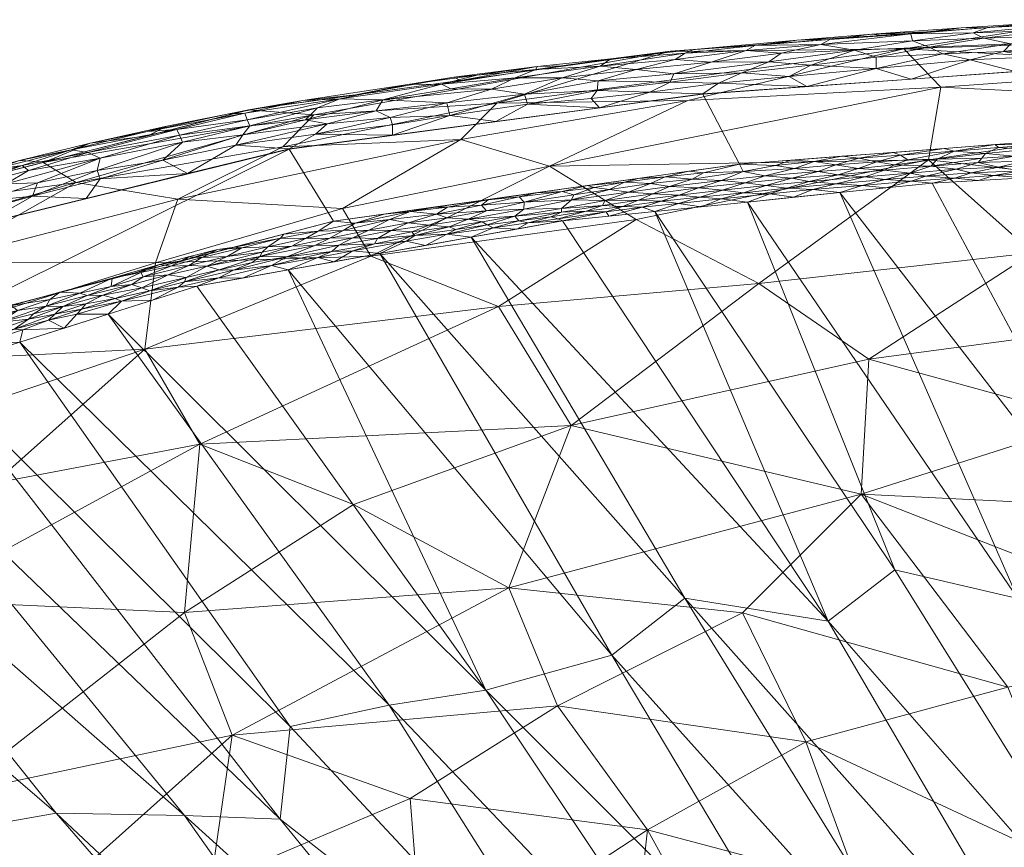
# Model space of a CAD drawing. Header units: millimetres. Extents: x -250 to 250, y 0 to 441.
# Tile 27 of 69: x -182 to -117, y 385 to 439. Entities that reach past the tile are written whole.
import ezdxf

# ---------------------------------------------------------------- set-up
doc = ezdxf.new("R2010")
doc.units = ezdxf.units.MM
doc.layers.add('A-GENM', color=13, linetype='Continuous')

# ---------------------------------------------------------------- blocks, each defined once
blk = doc.blocks.new('MODEL_CCAS0304-1010410R0 - CCAS0304-1010410R0-442511-Preview')
at = {"layer": 'A-GENM', "lineweight": 9}
mesh = blk.add_polyface(dxfattribs=at)
corners = [(247.041, -340.465), (245.155, -170.232), (243.255, 0), (-243.255, 0), (-245.155, -170.232), (-247.041, -340.465), (-244.65, -367.738), (-234.646, -393.214), (-215.309, -412.573), (-190.53, -424.203), (-163.936, -430.701), (-136.798, -434.314), (-109.49, -436.282), (-82.131, -437.287), (-54.756, -437.735), (-27.378, -437.883), (0, -437.899), (27.378, -437.883), (54.756, -437.735), (82.131, -437.286), (109.49, -436.282), (136.798, -434.315), (163.936, -430.701), (190.53, -424.203), (215.309, -412.573), (234.646, -393.214), (244.65, -367.738), (17.5, -67), (12.374, -79.374), (0, -84.5), (-12.374, -79.374), (-17.5, -67), (-12.374, -54.626), (0, -49.5), (12.374, -54.626), (0, -433.448), (-26.897, -433.424), (-53.793, -433.267), (-80.686, -432.8), (-107.562, -431.759), (-134.382, -429.72), (-161.015, -425.962), (-187.046, -419.183), (-211.097, -407.125), (-229.567, -387.571), (-239.116, -362.435), (-241.416, -335.641), (-241.195, -311.845), (-240.963, -288.05), (-240.73, -264.256), (-240.498, -240.461), (-240.266, -216.667), (-240.033, -192.872), (-239.801, -169.078), (-239.568, -145.283), (-236.366, -134.013), (-227.955, -125.859), (-216.627, -122.868), (-144.418, -122.842), (-72.209, -122.842), (0, -122.842), (72.209, -122.842), (144.418, -122.842), (216.627, -122.868), (227.955, -125.859), (236.367, -134.013), (239.568, -145.283), (239.801, -169.078), (240.033, -192.872), (240.266, -216.667), (240.498, -240.461), (240.73, -264.256), (240.963, -288.05), (241.195, -311.845), (241.416, -335.641), (239.116, -362.435), (229.566, -387.571), (211.097, -407.125), (187.046, -419.183), (161.015, -425.962), (134.382, -429.72), (107.562, -431.759), (80.686, -432.8), (53.793, -433.267), (26.897, -433.424)]
mesh.append_faces([[corners[k] for k in face] for face in [(30, 60, 29), (4, 54, 3), (44, 7, 43), (79, 22, 78), (24, 77, 23)]], dxfattribs={"vtx0": -1, "vtx1": -1})
mesh.append_faces([[corners[k] for k in face] for face in [(58, 32, 3, 57)]], dxfattribs={"vtx0": -1, "vtx1": -1, "vtx2": -1})
mesh.append_faces([[corners[k] for k in face] for face in [(3, 55, 56), (3, 32, 33), (5, 46, 47), (62, 34, 27, 61), (2, 65, 66), (33, 2, 3), (1, 69, 70), (71, 0, 1, 70), (0, 71, 72), (0, 74, 75, 26), (10, 41, 42, 9), (9, 42, 43), (11, 40, 41, 10), (12, 39, 40, 11), (39, 12, 13), (23, 77, 78, 22), (26, 75, 76, 25), (77, 24, 25, 76), (17, 83, 84, 16), (83, 17, 18)]], dxfattribs={"vtx0": -1, "vtx2": -1})
mesh.append_faces([[corners[k] for k in face] for face in [(56, 57, 3), (48, 49, 5, 47), (54, 55, 3), (53, 54, 4, 52), (51, 52, 4, 50), (33, 34, 2), (27, 28, 61), (64, 65, 2), (63, 64, 2), (68, 69, 1, 67), (73, 74, 0, 72), (8, 9, 43, 7), (35, 36, 16, 84)]], dxfattribs={"vtx1": -1, "vtx2": -1})
mesh.append_faces([[corners[k] for k in face] for face in [(62, 63, 2, 34)]], dxfattribs={"vtx1": -1, "vtx2": -1, "vtx3": -1})
mesh.append_faces([[corners[k] for k in face] for face in [(58, 59, 31, 32), (30, 31, 59, 60), (28, 29, 60, 61), (49, 50, 4, 5), (66, 67, 1, 2), (5, 6, 45, 46), (6, 7, 44, 45), (37, 38, 14, 15), (36, 37, 15, 16), (13, 14, 38, 39), (21, 22, 79, 80), (20, 21, 80, 81), (81, 82, 19, 20), (18, 19, 82, 83)]], dxfattribs={"vtx1": -1, "vtx3": -1})
mesh = blk.add_polyface(dxfattribs=at)
corners = [(237.577, -353.833, -1.267), (213.857, -341.338, -37.133), (237.141, -359.89, -1.226), (214.856, -332.291, -37.804), (238.449, -341.719, -1.349), (215.621, -326.326, -37.482), (238.013, -347.776, -1.308), (200.308, -370.391, -36.946), (225.693, -387.765, -1.039), (204.997, -362.822, -37.719), (170.792, -386.97, -40.301), (179.219, -387.108, -36.201), (154.429, -363.829, -72.466), (208.364, -357.778, -37.098), (213.579, -355.075, -32.519), (186.136, -336.838, -72.466), (186.769, -385.774, -33.436), (203.703, -408.154, -1.014), (198.161, -377.319, -33.329), (221.859, -392.49, -1.023), (191.13, -323.589, -72.466), (164.519, -386.714, -43.165), (187.407, -416.201, -1.05), (193.216, -414.366, -1.036), (231.431, -377.252, -1.098), (157.584, -362.224, -72.466), (188.633, -330.214, -72.466), (214.717, -349.453, -33.4), (235.238, -365.677, -1.183), (182.055, -342.622, -72.466), (216.471, -320.238, -36.572), (238.885, -335.663, -1.39), (238.827, -329.696, -1.394), (163.869, -392.812, -36.553), (181.598, -418.036, -1.065), (198.459, -411.26, -1.025), (189.631, -380.289, -36.822), (160.739, -360.619, -72.466), (208.946, -405.047, -1.003), (214.189, -401.941, -0.992), (233.334, -371.465, -1.14), (177.974, -348.405, -72.466), (229.528, -383.04, -1.055), (172.512, -352.907, -72.466), (167.049, -357.41, -72.466), (218.024, -397.216, -1.008), (175.789, -419.87, -1.08), (157.358, -394.2, -37.106)]
mesh.append_faces([[corners[k] for k in face] for face in [(0, 1, 2), (8, 7, 19), (15, 27, 26), (29, 13, 15), (35, 10, 23), (25, 16, 37), (28, 14, 40), (44, 18, 43), (4, 3, 6), (37, 36, 44), (24, 9, 42)]], dxfattribs={"vtx0": -1, "vtx1": -1})
mesh.append_faces([[corners[k] for k in face] for face in [(3, 4, 5), (7, 8, 9), (10, 11, 12), (13, 14, 15), (16, 11, 17), (18, 19, 7), (1, 3, 20), (9, 24, 13), (0, 3, 1), (16, 25, 11), (1, 27, 2), (27, 1, 26), (14, 28, 27), (13, 29, 9), (21, 23, 10), (10, 35, 11), (36, 37, 16), (16, 38, 36), (14, 13, 40), (7, 9, 41), (44, 36, 18), (18, 7, 43), (36, 45, 18), (22, 21, 33), (15, 14, 27)]], dxfattribs={"vtx0": -1, "vtx1": -1, "vtx2": -1})
mesh.append_faces([[corners[k] for k in face] for face in [(3, 0, 6), (21, 22, 23), (30, 31, 32), (33, 34, 22), (16, 17, 38), (36, 38, 39), (9, 8, 42), (36, 39, 45)]], dxfattribs={"vtx0": -1, "vtx2": -1})
mesh.append_faces([[corners[k] for k in face] for face in [(20, 26, 1), (28, 2, 27), (35, 17, 11), (29, 41, 9), (41, 43, 7), (45, 19, 18), (4, 31, 5), (46, 34, 47), (24, 40, 13)]], dxfattribs={"vtx1": -1, "vtx2": -1})
mesh = blk.add_polyface(dxfattribs=at)
corners = [(126.419, -408.042, -102.292), (98.961, -406.704, -108.513), (101.877, -398.449, -120.501), (130.034, -391.787, -125.101), (111.83, -383.275, -138.603), (126.573, -382.346, -137.231), (140.422, -386.029, -129.676), (131.07, -368.966, -150), (164.07, -355.602, -150), (176.605, -360.81, -138.423), (167.182, -369.649, -136.559), (155.068, -376.44, -135.478), (155.994, -388.075, -122.043), (95.736, -374.639, -150), (107.625, -373.194, -150), (146.327, -394.153, -117.732), (149.511, -401.911, -105.697), (134.189, -400.266, -112.6), (125.91, -416.908, -86.27), (111.233, -412.891, -96.588), (145.435, -412.549, -89.262), (150.19, -420.377, -71.007), (169.79, -411.341, -80.404), (170.787, -400.292, -98.664), (159.704, -407.364, -92.89), (167.67, -392.233, -111.578), (110.017, -419.039, -84.874), (169.058, -382.52, -122.527), (153.348, -360.892, -150), (142.625, -366.182, -150), (116.798, -395.389, -122.792), (119.514, -371.75, -150)]
mesh.append_faces([[corners[k] for k in face] for face in [(28, 11, 29), (31, 4, 14)]], dxfattribs={"vtx0": -1, "vtx1": -1})
mesh.append_faces([[corners[k] for k in face] for face in [(0, 1, 2), (3, 4, 5), (6, 5, 7), (8, 9, 10), (6, 11, 12), (15, 16, 17), (18, 19, 0), (20, 18, 0), (21, 20, 22), (17, 3, 15), (20, 0, 16), (19, 1, 0), (23, 22, 24), (24, 16, 23), (16, 15, 25), (18, 26, 19), (11, 10, 27), (11, 28, 10), (12, 11, 27), (15, 3, 6), (25, 12, 27), (15, 6, 12), (16, 25, 23), (25, 15, 12), (16, 0, 17), (0, 30, 17), (30, 4, 3), (5, 4, 31), (4, 30, 2), (5, 6, 3), (29, 11, 6), (17, 30, 3), (0, 2, 30), (22, 20, 24), (16, 24, 20)]], dxfattribs={"vtx0": -1, "vtx1": -1, "vtx2": -1})
mesh.append_faces([[corners[k] for k in face] for face in [(4, 13, 14), (5, 31, 7)]], dxfattribs={"vtx0": -1, "vtx2": -1})
mesh.append_faces([[corners[k] for k in face] for face in [(28, 8, 10), (7, 29, 6)]], dxfattribs={"vtx1": -1, "vtx2": -1})
mesh = blk.add_polyface(dxfattribs=at)
corners = [(94.976, -402.473, -36.917), (109.598, -429.162, -1.167), (101.427, -402.33, -36.633), (142.76, -397.477, -36.996), (163.984, -422.775, -1.104), (151.035, -395.194, -37.746), (124.208, -403.078, -33.263), (116.143, -401.198, -36.667), (133.878, -427.225, -1.148), (84.919, -375.592, -72.466), (107.092, -401.022, -37.834), (121.76, -428.465, -1.16), (127.819, -427.846, -1.154), (157.358, -394.2, -37.106), (134.06, -369.746, -72.466), (175.789, -419.87, -1.08), (106.091, -373.988, -72.466), (102.568, -374.333, -72.466), (137.982, -401.219, -33.366), (157.988, -423.845, -1.115), (91.983, -375.135, -72.466), (115.679, -428.814, -1.163), (92.178, -407.911, -30.028), (103.518, -429.511, -1.17), (77.847, -375.885, -72.466), (99.046, -374.678, -72.466), (128.587, -399.715, -36.862), (139.937, -426.606, -1.141), (97.437, -429.859, -1.174), (91.349, -430.042, -1.175), (84.02, -400.163, -40.558), (78.873, -403.809, -36.035), (85.261, -430.225, -1.177), (140.977, -368.241, -72.466), (145.996, -425.985, -1.135), (163.869, -392.812, -36.553), (164.519, -386.714, -43.165), (147.703, -366.035, -72.466), (181.598, -418.036, -1.065), (127.143, -371.251, -72.466), (170.792, -386.97, -40.301), (154.429, -363.829, -72.466), (169.98, -421.705, -1.094), (120.139, -372.274, -72.466), (113.135, -373.298, -72.466), (151.992, -424.915, -1.125), (157.584, -362.224, -72.466), (179.219, -387.108, -36.201)]
mesh.append_faces([[corners[k] for k in face] for face in [(4, 3, 19), (9, 2, 20), (14, 13, 33), (33, 36, 37), (37, 40, 41), (44, 18, 43), (16, 26, 44), (15, 5, 42)]], dxfattribs={"vtx0": -1, "vtx1": -1})
mesh.append_faces([[corners[k] for k in face] for face in [(0, 1, 2), (3, 4, 5), (6, 7, 8), (0, 2, 9), (13, 14, 5), (5, 15, 13), (18, 19, 3), (10, 20, 2), (21, 10, 2), (22, 23, 0), (16, 7, 6), (12, 7, 10), (10, 7, 25), (26, 16, 6), (6, 27, 26), (35, 33, 13), (35, 13, 38), (33, 35, 36), (3, 5, 39), (44, 26, 18), (18, 3, 43), (26, 45, 18), (36, 40, 37), (24, 22, 0), (28, 22, 30)]], dxfattribs={"vtx0": -1, "vtx1": -1, "vtx2": -1})
mesh.append_faces([[corners[k] for k in face] for face in [(10, 11, 12), (7, 16, 17), (7, 12, 8), (10, 21, 11), (0, 9, 24), (6, 8, 27), (31, 32, 29), (26, 27, 34), (5, 4, 42), (2, 1, 21), (26, 34, 45)]], dxfattribs={"vtx0": -1, "vtx2": -1})
mesh.append_faces([[corners[k] for k in face] for face in [(23, 1, 0), (25, 20, 10), (17, 25, 7), (28, 23, 22), (29, 28, 30), (14, 39, 5), (39, 43, 3), (46, 41, 47), (45, 19, 18)]], dxfattribs={"vtx1": -1, "vtx2": -1})
mesh = blk.add_polyface(dxfattribs=at)
corners = [(186.038, -388.353, -105.015), (188.625, -401.1, -85.154), (170.787, -400.292, -98.664), (172.698, -423.242, -49.559), (187.162, -423.272, -33.869), (171.22, -427.406, -35.84), (210.117, -416.893, -16.978), (195.14, -423.525, -19.218), (202.67, -417.35, -31.75), (169.79, -411.341, -80.404), (183.283, -408.771, -76.033), (193.537, -426.364, -3.283), (177.905, -428.519, -22.137), (189.518, -412.099, -63.647), (194.25, -416.519, -47.251), (173.385, -417.57, -64.602), (195.389, -404.43, -73.228), (209.695, -405.644, -52.788), (211.713, -409.075, -40.979), (167.67, -392.233, -111.578), (181.042, -380.26, -117.779), (195.299, -381.582, -105.141), (199.307, -390.49, -90.762), (205.194, -377.564, -99.354), (212.422, -384.532, -82.983), (206.141, -398.466, -71.414), (205.969, -420.241, -3.327), (164.335, -430.848, -26.488), (169.058, -382.52, -122.527), (180.066, -429.818, -3.243), (162.312, -432.949, -14.959), (167.182, -369.649, -136.559), (185.371, -370.245, -124.384)]
mesh.append_faces([[corners[k] for k in face] for face in [(0, 1, 2), (3, 4, 5), (6, 7, 8), (2, 1, 9), (9, 1, 10), (7, 11, 12), (13, 14, 15), (7, 4, 8), (8, 4, 14), (10, 1, 16), (17, 18, 14), (2, 19, 0), (0, 19, 20), (0, 21, 22), (22, 23, 24), (16, 17, 13), (25, 16, 22), (25, 22, 24), (0, 22, 1), (7, 12, 4), (7, 6, 26), (5, 4, 12), (3, 15, 14), (3, 14, 4), (17, 14, 13), (14, 18, 8), (27, 5, 12), (22, 21, 23), (21, 0, 20), (19, 28, 20), (29, 30, 12), (10, 15, 9), (1, 22, 16), (15, 10, 13), (17, 16, 25), (13, 10, 16), (31, 20, 28), (21, 20, 32)]], dxfattribs={"vtx0": -1, "vtx1": -1, "vtx2": -1})
mesh.append_faces([[corners[k] for k in face] for face in [(7, 26, 11), (12, 11, 29)]], dxfattribs={"vtx0": -1, "vtx2": -1})
mesh = blk.add_polyface(dxfattribs=at)
corners = [(95.628, -438.242, -22.83), (102.088, -436.114, -34.441), (123.616, -437.28, -17.909), (162.312, -432.949, -14.959), (139.023, -437.111, -3.149), (150.305, -433.707, -23.502), (164.335, -430.848, -26.488), (158.573, -423.673, -58.227), (146.849, -429.59, -45.621), (141.172, -426.083, -59.792), (111.266, -439.193, -3.121), (137.784, -433.885, -31.809), (152.676, -431.341, -34.557), (171.22, -427.406, -35.84), (121.19, -434.774, -35.282), (121.988, -430.002, -54.188), (133.128, -421.888, -73.548), (125.91, -416.908, -86.27), (115.159, -423.886, -73.061), (173.385, -417.57, -64.602), (172.698, -423.242, -49.559), (145.435, -412.549, -89.262), (150.19, -420.377, -71.007), (97.315, -433.584, -46.853), (166.595, -433.273, -3.202), (180.066, -429.818, -3.243), (160.439, -426.808, -47.2), (110.017, -419.039, -84.874), (84.673, -424.505, -75.545), (177.905, -428.519, -22.137), (169.79, -411.341, -80.404), (100.013, -427.505, -66.19)]
mesh.append_faces([[corners[k] for k in face] for face in [(24, 3, 25), (4, 3, 24)]], dxfattribs={"vtx0": -1, "vtx1": -1})
mesh.append_faces([[corners[k] for k in face] for face in [(0, 1, 2), (3, 4, 5), (4, 2, 5), (6, 3, 5), (7, 8, 9), (11, 8, 12), (12, 13, 6), (14, 15, 8), (16, 9, 15), (0, 2, 10), (2, 14, 11), (17, 16, 18), (19, 20, 7), (16, 21, 22), (15, 14, 23), (15, 18, 16), (1, 23, 14), (7, 26, 8), (27, 17, 18), (28, 27, 18), (12, 6, 5), (29, 3, 6), (11, 12, 5), (12, 8, 26), (2, 11, 5), (8, 11, 14), (21, 16, 17), (16, 22, 9), (7, 9, 22), (15, 9, 8), (19, 22, 30), (7, 20, 26), (22, 19, 7), (20, 13, 26), (12, 26, 13), (18, 15, 31), (23, 31, 15), (2, 1, 14)]], dxfattribs={"vtx0": -1, "vtx1": -1, "vtx2": -1})
mesh.append_faces([[corners[k] for k in face] for face in [(2, 4, 10)]], dxfattribs={"vtx0": -1, "vtx2": -1})
mesh = blk.add_polyface(dxfattribs=at)
corners = [(181.962, -418.89, -0.666), (183.626, -418.626, -0.481), (185.032, -417.886, -0.667), (177.863, -419.872, -0.875), (179.717, -419.477, -0.746), (178.693, -418.953, -1.072), (185.287, -418.818, -0.145), (185.833, -418.222, -0.299), (182.881, -419.34, -0.241), (182.147, -420.427, -0.022), (179.622, -420.83, -0.086), (178.973, -421.32, -0.03), (180.691, -419.896, -0.295), (181.032, -419.532, -0.429), (178.775, -420.362, -0.344), (188.113, -417.702, -0.184), (186.146, -417.786, -0.474), (186.42, -417.193, -0.844), (187.448, -417.079, -0.637), (184.362, -417.889, -0.853), (179.291, -419.872, -0.544), (177.649, -421.238, -0.127), (185.294, -419.253, -0.044), (181.74, -420.111, -0.105), (180.538, -420.878), (176.158, -421.116, -0.334), (177.264, -420.555, -0.477), (177.538, -420.204, -0.668), (179.86, -420.393, -0.194), (177.178, -421.085, -0.223), (183.792, -420.03), (187.046, -419.183), (177.285, -421.725), (187.399, -418.315, -0.084), (181.404, -418.837, -0.859), (175.789, -419.87, -1.079), (184.502, -417.118, -1.058), (181.598, -418.036, -1.065), (188.306, -417.229, -0.353), (187.407, -416.201, -1.05)]
mesh.append_faces([[corners[k] for k in face] for face in [(5, 34, 37), (36, 17, 39), (37, 19, 36)]], dxfattribs={"vtx0": -1, "vtx1": -1})
mesh.append_faces([[corners[k] for k in face] for face in [(0, 1, 2), (3, 4, 5), (6, 7, 8), (9, 10, 11), (12, 13, 14), (15, 7, 6), (16, 2, 1), (17, 2, 18), (17, 19, 2), (13, 0, 20), (21, 11, 10), (9, 22, 23), (24, 9, 11), (25, 14, 26), (27, 26, 20), (21, 28, 29), (22, 9, 30), (9, 23, 10), (21, 10, 28), (8, 28, 23), (28, 12, 14), (28, 14, 29), (20, 26, 14), (6, 23, 22), (8, 7, 1), (23, 6, 8), (33, 6, 22), (20, 14, 13), (13, 1, 0), (20, 0, 4), (19, 0, 2), (20, 4, 27), (0, 34, 4), (34, 5, 4), (4, 3, 27), (36, 19, 17), (34, 19, 37), (8, 1, 13), (16, 1, 7), (38, 16, 7), (18, 2, 16), (0, 19, 34), (28, 10, 23), (28, 8, 12), (8, 13, 12)]], dxfattribs={"vtx0": -1, "vtx1": -1, "vtx2": -1})
mesh.append_faces([[corners[k] for k in face] for face in [(9, 24, 30), (22, 30, 31)]], dxfattribs={"vtx0": -1, "vtx2": -1})
mesh.append_faces([[corners[k] for k in face] for face in [(32, 24, 11), (5, 35, 3)]], dxfattribs={"vtx1": -1, "vtx2": -1})
mesh = blk.add_polyface(dxfattribs=at)
corners = [(171.199, -421.645, -0.851), (169.98, -421.705, -1.094), (168.547, -422.257, -0.86), (177.178, -421.085, -0.223), (174.251, -421.806, -0.249), (175.595, -421.693, -0.159), (173.593, -421.604, -0.435), (171.859, -422.446, -0.233), (173.058, -421.397, -0.67), (175.337, -420.9, -0.598), (174.922, -420.718, -0.838), (176.158, -421.116, -0.334), (170.691, -422.283, -0.457), (169.32, -423.025, -0.242), (172.884, -420.788, -1.087), (167.992, -423.656, -0.126), (170.508, -423.058, -0.132), (172.442, -423.127, -0.022), (170.777, -423.42), (174.031, -422.572), (170.54, -423.626, -0.017), (169.659, -423.585, -0.053), (168.631, -424.106, -0.013), (178.973, -421.32, -0.03), (177.649, -421.238, -0.127), (175.534, -422.229, -0.036), (171.689, -423.027, -0.069), (177.285, -421.725), (173.664, -422.601, -0.056), (168.521, -422.779, -0.462), (173.512, -422.307, -0.137), (170.791, -421.986, -0.644), (177.264, -420.555, -0.477), (178.775, -420.362, -0.344), (177.538, -420.204, -0.668), (177.863, -419.872, -0.875), (175.789, -419.87, -1.079), (167.523, -424.267)]
mesh.append_faces([[corners[k] for k in face] for face in [(27, 25, 19), (1, 0, 14), (18, 22, 37)]], dxfattribs={"vtx0": -1, "vtx1": -1})
mesh.append_faces([[corners[k] for k in face] for face in [(0, 1, 2), (3, 4, 5), (6, 7, 4), (8, 9, 10), (11, 4, 3), (12, 13, 7), (0, 10, 14), (15, 16, 13), (11, 9, 6), (16, 7, 13), (20, 21, 22), (23, 24, 25), (5, 25, 24), (26, 20, 17), (25, 27, 23), (16, 21, 26), (19, 25, 17), (17, 28, 26), (12, 29, 13), (16, 15, 21), (21, 20, 26), (7, 16, 30), (30, 4, 7), (6, 12, 7), (8, 0, 31), (5, 4, 30), (4, 11, 6), (11, 32, 9), (8, 12, 6), (5, 30, 28), (5, 24, 3), (33, 11, 3), (32, 34, 9), (35, 10, 34), (6, 9, 8), (34, 10, 9), (10, 35, 36), (12, 8, 31), (0, 8, 10), (2, 31, 0), (28, 17, 25), (30, 16, 26), (5, 28, 25), (30, 26, 28), (22, 18, 20), (18, 17, 20), (31, 29, 12)]], dxfattribs={"vtx0": -1, "vtx1": -1, "vtx2": -1})
mesh.append_faces([[corners[k] for k in face] for face in [(17, 18, 19), (10, 36, 14)]], dxfattribs={"vtx0": -1, "vtx2": -1})
mesh = blk.add_polyface(dxfattribs=at)
corners = [(165.078, -423.072, -0.804), (164.072, -423.631, -0.528), (167.589, -422.75, -0.624), (165.321, -424.289, -0.11), (167.031, -424.217, -0.046), (167.992, -423.656, -0.126), (165.706, -423.947, -0.193), (165.845, -423.66, -0.301), (163.753, -424.337, -0.198), (166.345, -423.258, -0.462), (168.547, -422.257, -0.86), (162.846, -424.833, -0.099), (161.265, -424.866, -0.183), (161.125, -423.977, -0.704), (160.679, -424.405, -0.458), (158.712, -425.388, -0.165), (159.751, -424.875, -0.296), (162.03, -425.315, -0.034), (160.382, -425.363, -0.085), (159.606, -425.83, -0.026), (164.269, -425.114), (164.506, -424.859, -0.029), (162.25, -424.364, -0.314), (158.326, -424.479, -0.716), (162.044, -423.585, -0.899), (163.984, -422.775, -1.104), (168.631, -424.106, -0.013), (169.659, -423.585, -0.053), (167.523, -424.267), (161.015, -425.962), (160.986, -423.31, -1.109), (159.76, -424.015, -0.902), (169.32, -423.025, -0.242), (168.521, -422.779, -0.462), (163.186, -423.545, -0.729), (166.982, -422.24, -1.099), (169.98, -421.705, -1.094), (170.791, -421.986, -0.644)]
mesh.append_faces([[corners[k] for k in face] for face in [(28, 21, 20), (20, 17, 29), (35, 10, 36)]], dxfattribs={"vtx0": -1, "vtx1": -1})
mesh.append_faces([[corners[k] for k in face] for face in [(0, 1, 2), (3, 4, 5), (6, 7, 8), (9, 1, 7), (10, 0, 2), (11, 8, 12), (13, 14, 1), (15, 12, 16), (17, 18, 19), (20, 21, 17), (3, 21, 4), (3, 11, 21), (12, 15, 18), (11, 12, 18), (16, 12, 22), (14, 16, 22), (1, 14, 22), (23, 14, 13), (7, 1, 22), (24, 0, 25), (7, 22, 8), (11, 18, 17), (8, 11, 3), (11, 17, 21), (26, 27, 4), (8, 3, 6), (12, 8, 22), (29, 17, 19), (24, 30, 31), (28, 4, 21), (5, 4, 27), (6, 32, 7), (33, 2, 9), (24, 31, 13), (24, 34, 0), (24, 13, 34), (0, 10, 35), (10, 2, 37), (13, 1, 34), (1, 0, 34), (4, 28, 26), (33, 37, 2), (7, 32, 33), (2, 1, 9), (33, 9, 7), (3, 5, 6), (32, 6, 5)]], dxfattribs={"vtx0": -1, "vtx1": -1, "vtx2": -1})
mesh.append_faces([[corners[k] for k in face] for face in [(25, 30, 24), (35, 25, 0)]], dxfattribs={"vtx1": -1, "vtx2": -1})
mesh = blk.add_polyface(dxfattribs=at)
corners = [(158.126, -424.834, -0.481), (155.678, -425.031, -0.641), (155.876, -425.265, -0.455), (157.241, -425.357, -0.281), (159.751, -424.875, -0.296), (153.583, -425.128, -0.853), (156.26, -424.66, -0.878), (151.319, -427.019, -0.057), (154.263, -426.42, -0.087), (150.986, -426.64, -0.172), (159.76, -424.015, -0.902), (158.326, -424.479, -0.716), (152.189, -426.101, -0.321), (153.57, -426.183, -0.192), (154.747, -425.698, -0.319), (157.988, -423.845, -1.115), (154.99, -424.38, -1.12), (156.124, -425.862, -0.158), (157.351, -426.08, -0.049), (160.382, -425.363, -0.085), (158.712, -425.388, -0.165), (153.435, -425.593, -0.501), (151.263, -425.938, -0.496), (151.992, -424.915, -1.125), (150.557, -425.532, -0.916), (153.552, -426.895, -0.022), (151.028, -427.371), (154.357, -426.901), (155.959, -426.599, -0.012), (160.679, -424.405, -0.458), (153.003, -425.428, -0.671), (159.606, -425.83, -0.026), (161.015, -425.962), (157.686, -426.431), (150.94, -425.739, -0.677), (161.125, -423.977, -0.704), (160.986, -423.31, -1.109), (150.871, -427.374, -0.015), (149.116, -426.294, -0.471)]
mesh.append_faces([[corners[k] for k in face] for face in [(32, 31, 33), (23, 5, 16), (15, 10, 36)]], dxfattribs={"vtx0": -1, "vtx1": -1})
mesh.append_faces([[corners[k] for k in face] for face in [(0, 1, 2), (0, 3, 4), (5, 1, 6), (7, 8, 9), (10, 6, 11), (0, 11, 1), (12, 13, 14), (9, 13, 12), (14, 17, 3), (18, 19, 20), (12, 14, 21), (21, 22, 12), (5, 23, 24), (13, 9, 8), (25, 8, 7), (17, 13, 8), (13, 17, 14), (18, 17, 8), (20, 3, 17), (28, 8, 25), (8, 28, 18), (18, 20, 17), (4, 29, 0), (20, 4, 3), (0, 29, 11), (2, 3, 0), (14, 2, 21), (30, 1, 5), (31, 19, 18), (28, 31, 18), (11, 6, 1), (30, 34, 22), (10, 11, 35), (5, 6, 16), (10, 15, 6), (25, 7, 37), (25, 27, 28), (31, 28, 33), (5, 24, 34), (25, 37, 26), (21, 2, 1), (3, 2, 14), (12, 22, 38), (30, 22, 21), (1, 30, 21), (5, 34, 30)]], dxfattribs={"vtx0": -1, "vtx1": -1, "vtx2": -1})
mesh.append_faces([[corners[k] for k in face] for face in [(6, 15, 16), (25, 26, 27)]], dxfattribs={"vtx0": -1, "vtx2": -1})
mesh.append_faces([[corners[k] for k in face] for face in [(27, 33, 28)]], dxfattribs={"vtx1": -1, "vtx2": -1})
mesh = blk.add_polyface(dxfattribs=at)
corners = [(145.996, -425.985, -1.135), (142.966, -426.295, -1.138), (143.132, -426.581, -0.888), (147.698, -427.841), (151.028, -427.371), (150.871, -427.374, -0.015), (146.059, -426.558, -0.582), (149.116, -426.294, -0.471), (148.865, -425.996, -0.716), (152.189, -426.101, -0.321), (148.543, -426.761, -0.265), (150.986, -426.64, -0.172), (145.404, -427.361, -0.196), (146.073, -426.796, -0.424), (143.918, -428.184, -0.033), (144.369, -428.311), (146.014, -427.916, -0.032), (143.376, -427.009, -0.512), (141.021, -427.348, -0.479), (143.192, -427.325, -0.338), (148.523, -427.223, -0.104), (148.847, -427.568, -0.026), (151.319, -427.019, -0.057), (142.91, -428.055, -0.083), (141.677, -427.872, -0.182), (144.459, -426.628, -0.691), (142.058, -426.942, -0.683), (150.557, -425.532, -0.916), (148.263, -425.872, -0.91), (141.941, -428.523, -0.021), (141.04, -428.781), (145.255, -427.703, -0.095), (150.94, -425.739, -0.677), (146.29, -426.124, -0.932), (146.769, -426.255, -0.746), (140.767, -426.886, -0.873), (151.263, -425.938, -0.496), (148.994, -425.45, -1.13), (151.992, -424.915, -1.125)]
mesh.append_faces([[corners[k] for k in face] for face in [(37, 27, 38), (0, 28, 37)]], dxfattribs={"vtx0": -1, "vtx1": -1})
mesh.append_faces([[corners[k] for k in face] for face in [(6, 7, 8), (9, 10, 11), (12, 10, 13), (14, 15, 16), (17, 18, 19), (20, 21, 22), (23, 12, 24), (17, 25, 26), (8, 27, 28), (10, 7, 13), (31, 20, 12), (29, 14, 23), (14, 31, 23), (10, 12, 20), (19, 12, 13), (12, 19, 24), (18, 17, 26), (11, 10, 20), (9, 7, 10), (8, 7, 32), (28, 33, 34), (19, 13, 17), (25, 6, 34), (6, 17, 13), (25, 2, 26), (25, 34, 33), (35, 2, 1), (22, 11, 20), (20, 16, 21), (5, 22, 21), (16, 3, 21), (7, 36, 32), (33, 28, 0), (28, 27, 37), (8, 28, 34), (8, 34, 6), (27, 8, 32), (0, 2, 33), (25, 33, 2), (17, 6, 25), (7, 6, 13), (15, 14, 29), (31, 14, 16), (20, 31, 16), (12, 23, 31), (3, 5, 21)]], dxfattribs={"vtx0": -1, "vtx1": -1, "vtx2": -1})
mesh.append_faces([[corners[k] for k in face] for face in [(29, 30, 15)]], dxfattribs={"vtx0": -1, "vtx2": -1})
mesh.append_faces([[corners[k] for k in face] for face in [(0, 1, 2), (3, 4, 5), (15, 3, 16)]], dxfattribs={"vtx1": -1, "vtx2": -1})
mesh = blk.add_polyface(dxfattribs=at)
corners = [(172.205, -429.971, -0.122), (170.916, -431.156, -0.561), (176.513, -429.297, -0.22), (171.286, -431.98, -1.552), (166.843, -433.051, -1.978), (173.249, -431.847, -2.237), (166.96, -431.64, -0.377), (176.331, -428.745, -0.051), (177.134, -430.488, -1.24), (181.016, -429.298, -0.964), (176.332, -430.114, -0.665), (167.994, -432.99, -2.611), (171.95, -432.212, -2.734), (178.227, -430.658, -2.056), (176.989, -431.094, -2.708), (181.604, -429.952, -2.69), (182.488, -428.416, -0.547), (185.623, -428.093, -1.018), (181.428, -429.62, -1.538), (166.517, -432.222, -0.717), (185.757, -428.497, -1.65), (180.439, -428.494, -0.288), (183.989, -427.295, -0.186), (183.378, -429.363, -2.129), (171.113, -431.624, -1.007), (166.687, -432.617, -1.155), (180.751, -427.61, -0.043), (170.587, -429.091), (163.938, -430.713), (167.424, -430.965, -0.131), (177.237, -427.469), (183.887, -425.847), (186.152, -426.135, -0.046), (163.029, -433.885, -2.573), (179.928, -429.855, -3.242), (173.194, -431.577, -3.221), (166.46, -433.298, -3.201), (185.581, -428.854, -2.593), (186.662, -428.134, -3.263)]
mesh.append_faces([[corners[k] for k in face] for face in [(30, 26, 31), (34, 14, 35), (38, 15, 34)]], dxfattribs={"vtx0": -1, "vtx1": -1})
mesh.append_faces([[corners[k] for k in face] for face in [(0, 1, 2), (3, 4, 5), (1, 0, 6), (7, 0, 2), (8, 9, 10), (5, 11, 12), (13, 14, 15), (16, 9, 17), (17, 9, 18), (1, 6, 19), (17, 18, 20), (21, 16, 22), (13, 23, 18), (1, 24, 10), (24, 25, 3), (2, 21, 26), (26, 7, 2), (25, 4, 3), (26, 30, 7), (32, 26, 22), (11, 4, 33), (0, 27, 29), (27, 0, 7), (0, 29, 6), (13, 3, 5), (24, 1, 19), (5, 4, 11), (3, 8, 24), (10, 24, 8), (16, 21, 10), (18, 9, 8), (16, 10, 9), (2, 1, 10), (8, 3, 13), (18, 23, 20), (8, 13, 18), (14, 13, 5), (14, 5, 12), (15, 14, 34), (37, 23, 15), (13, 15, 23), (26, 21, 22), (10, 21, 2), (19, 25, 24), (26, 32, 31), (36, 12, 11), (14, 12, 35)]], dxfattribs={"vtx0": -1, "vtx1": -1, "vtx2": -1})
mesh.append_faces([[corners[k] for k in face] for face in [(27, 28, 29), (30, 27, 7), (36, 35, 12)]], dxfattribs={"vtx1": -1, "vtx2": -1})
mesh = blk.add_polyface(dxfattribs=at)
corners = [(134.128, -427.833, -0.683), (135.51, -428.005, -0.457), (136.983, -427.542, -0.673), (135.6, -427.44, -0.9), (140.079, -427.769, -0.305), (137.073, -428.169, -0.277), (138.988, -428.241, -0.164), (141.677, -427.872, -0.182), (138.354, -427.681, -0.465), (143.132, -426.581, -0.888), (140.767, -426.886, -0.873), (142.058, -426.942, -0.683), (131.291, -428.147, -0.656), (132.661, -428.307, -0.45), (132.41, -427.765, -0.901), (137.491, -428.738, -0.072), (135.574, -428.65, -0.152), (134.159, -429.233, -0.044), (139.278, -428.89, -0.015), (136.762, -429.149, -0.018), (140.219, -428.433, -0.071), (142.91, -428.055, -0.083), (141.021, -427.348, -0.479), (139.534, -427.28, -0.653), (134.02, -428.489, -0.278), (138.399, -427.136, -0.898), (136.907, -426.915, -1.144), (133.878, -427.225, -1.148), (139.937, -426.605, -1.141), (132.721, -428.954, -0.148), (141.941, -428.523, -0.021), (130.97, -428.786, -0.28), (130.786, -429.425, -0.071), (137.711, -429.251), (134.382, -429.72), (141.04, -428.781), (143.192, -427.325, -0.338), (132.042, -429.635, -0.017), (142.966, -426.295, -1.138)]
mesh.append_faces([[corners[k] for k in face] for face in [(27, 3, 26), (35, 18, 33)]], dxfattribs={"vtx0": -1, "vtx1": -1})
mesh.append_faces([[corners[k] for k in face] for face in [(0, 1, 2), (3, 0, 2), (4, 5, 6), (4, 6, 7), (4, 8, 5), (9, 10, 11), (0, 12, 13), (14, 0, 3), (15, 6, 16), (17, 15, 16), (18, 15, 19), (20, 21, 7), (8, 22, 23), (0, 14, 12), (1, 13, 24), (25, 26, 3), (5, 1, 24), (8, 2, 1), (16, 5, 24), (5, 16, 6), (3, 27, 14), (25, 3, 2), (25, 2, 23), (0, 13, 1), (5, 8, 1), (22, 8, 4), (24, 29, 16), (16, 29, 17), (18, 30, 20), (31, 29, 24), (17, 29, 32), (20, 6, 15), (6, 20, 7), (33, 18, 19), (30, 21, 20), (18, 35, 30), (15, 18, 20), (36, 4, 7), (36, 22, 4), (23, 22, 11), (23, 11, 10), (8, 23, 2), (15, 17, 19), (34, 19, 17), (17, 37, 34), (28, 25, 10), (23, 10, 25)]], dxfattribs={"vtx0": -1, "vtx1": -1, "vtx2": -1})
mesh.append_faces([[corners[k] for k in face] for face in [(19, 34, 33), (10, 38, 28)]], dxfattribs={"vtx0": -1, "vtx2": -1})
mesh.append_faces([[corners[k] for k in face] for face in [(28, 26, 25)]], dxfattribs={"vtx1": -1, "vtx2": -1})
mesh = blk.add_polyface(dxfattribs=at)
corners = [(129.814, -428.565, -0.458), (126.171, -428.886, -0.46), (127.93, -429.023, -0.299), (128.068, -428.422, -0.674), (124.839, -428.699, -0.674), (130.97, -428.786, -0.28), (134.02, -428.489, -0.278), (132.661, -428.307, -0.45), (123.224, -429.126, -0.461), (124.889, -429.316, -0.284), (130.786, -429.425, -0.071), (129.237, -429.241, -0.163), (128.084, -429.676, -0.071), (126.337, -428.32, -0.904), (123.142, -428.59, -0.896), (131.291, -428.147, -0.656), (132.41, -427.765, -0.901), (129.59, -428.039, -0.895), (123.838, -430.31, -0.023), (120.972, -430.74), (124.324, -430.485), (132.721, -428.954, -0.148), (132.042, -429.635, -0.017), (129.494, -429.878, -0.017), (131.029, -429.975), (121.835, -429.574, -0.277), (122.182, -428.923, -0.664), (126.619, -429.435, -0.176), (133.878, -427.225, -1.148), (130.848, -427.536, -1.151), (127.819, -427.846, -1.154), (126.562, -430.114, -0.02), (127.677, -430.23), (124.216, -429.679, -0.161), (125.387, -429.875, -0.078), (124.789, -428.156, -1.157), (121.76, -428.466, -1.16), (123.345, -430.001, -0.088), (134.382, -429.72), (134.159, -429.233, -0.044)]
mesh.append_faces([[corners[k] for k in face] for face in [(30, 17, 29), (35, 13, 30), (38, 22, 24)]], dxfattribs={"vtx0": -1, "vtx1": -1})
mesh.append_faces([[corners[k] for k in face] for face in [(0, 1, 2), (3, 4, 1), (5, 6, 7), (1, 8, 9), (10, 11, 12), (13, 14, 4), (0, 7, 15), (16, 17, 15), (21, 11, 10), (22, 23, 24), (9, 2, 1), (8, 25, 9), (4, 14, 26), (2, 27, 11), (0, 3, 1), (8, 1, 4), (3, 17, 13), (17, 30, 13), (20, 31, 18), (33, 34, 27), (17, 16, 29), (15, 17, 3), (7, 0, 5), (11, 5, 2), (5, 11, 21), (3, 0, 15), (2, 5, 0), (23, 22, 10), (8, 4, 26), (14, 13, 35), (3, 13, 4), (27, 2, 9), (11, 27, 12), (34, 31, 12), (23, 10, 12), (31, 23, 12), (31, 34, 18), (23, 31, 32), (37, 34, 33), (33, 27, 9), (12, 27, 34), (10, 22, 39), (25, 33, 9), (18, 34, 37)]], dxfattribs={"vtx0": -1, "vtx1": -1, "vtx2": -1})
mesh.append_faces([[corners[k] for k in face] for face in [(18, 19, 20), (16, 28, 29), (31, 20, 32)]], dxfattribs={"vtx0": -1, "vtx2": -1})
mesh.append_faces([[corners[k] for k in face] for face in [(35, 36, 14), (32, 24, 23)]], dxfattribs={"vtx1": -1, "vtx2": -1})
mesh = blk.add_polyface(dxfattribs=at)
corners = [(115.967, -429.273, -0.745), (112.677, -429.543, -0.695), (114.741, -429.668, -0.504), (120.259, -428.794, -0.913), (123.142, -428.59, -0.896), (121.76, -428.466, -1.16), (123.224, -429.126, -0.461), (122.182, -428.923, -0.664), (120.182, -429.393, -0.44), (115.755, -429.909, -0.324), (116.378, -430.241, -0.167), (118.741, -429.815, -0.271), (115.679, -428.814, -1.163), (112.639, -428.988, -1.165), (113.739, -429.234, -0.92), (117.416, -429.517, -0.486), (117.719, -428.969, -0.921), (119.204, -429.142, -0.667), (118.263, -430.415, -0.079), (120.303, -430.56, -0.026), (121.422, -430.046, -0.115), (117.4, -430.807, -0.021), (113.141, -430.664, -0.102), (115.599, -430.674, -0.062), (113.436, -431.04, -0.024), (117.619, -430.995), (115.408, -430.961, -0.019), (112.536, -430.307, -0.235), (121.835, -429.574, -0.277), (118.495, -430.112, -0.161), (124.216, -429.679, -0.161), (112.265, -429.945, -0.427), (118.72, -428.64, -1.162), (115.726, -429.088, -0.938), (120.972, -430.74), (123.345, -430.001, -0.088), (123.838, -430.31, -0.023), (114.267, -431.25)]
mesh.append_faces([[corners[k] for k in face] for face in [(12, 16, 32), (25, 26, 37)]], dxfattribs={"vtx0": -1, "vtx1": -1})
mesh.append_faces([[corners[k] for k in face] for face in [(0, 1, 2), (3, 4, 5), (6, 7, 8), (9, 10, 11), (11, 8, 15), (3, 16, 17), (18, 19, 20), (9, 11, 15), (18, 21, 19), (22, 23, 10), (22, 24, 23), (25, 21, 26), (2, 9, 15), (27, 22, 10), (21, 18, 23), (25, 19, 21), (26, 21, 23), (10, 23, 18), (28, 29, 20), (10, 9, 27), (18, 29, 10), (8, 11, 28), (6, 8, 28), (8, 17, 15), (30, 28, 20), (0, 15, 17), (9, 2, 31), (14, 0, 33), (0, 2, 15), (23, 24, 26), (28, 11, 29), (35, 19, 36), (16, 3, 32), (7, 3, 17), (34, 36, 19), (35, 30, 20), (3, 7, 4), (8, 7, 17), (17, 16, 0), (1, 0, 14), (0, 16, 33), (19, 35, 20), (20, 29, 18), (11, 10, 29), (24, 37, 26), (16, 12, 33), (12, 14, 33)]], dxfattribs={"vtx0": -1, "vtx1": -1, "vtx2": -1})
mesh.append_faces([[corners[k] for k in face] for face in [(3, 5, 32), (19, 25, 34)]], dxfattribs={"vtx0": -1, "vtx2": -1})
mesh.append_faces([[corners[k] for k in face] for face in [(12, 13, 14)]], dxfattribs={"vtx1": -1, "vtx2": -1})
mesh = blk.add_polyface(dxfattribs=at)
corners = [(153.946, -434.959, -1.567), (147.753, -435.918, -1.872), (151.591, -435.547, -2.225), (157.153, -431.615), (150.368, -432.517), (153.389, -432.905, -0.046), (149.102, -435.372, -1.206), (163.029, -433.885, -2.573), (160.604, -433.998, -1.655), (156.149, -434.945, -2.377), (163.938, -430.713), (162.209, -431.671, -0.071), (167.424, -430.965, -0.131), (161.428, -432.351, -0.246), (157.783, -433.929, -0.931), (162.86, -432.62, -0.525), (158.219, -433.223, -0.428), (162.06, -433.42, -1.134), (166.843, -433.051, -1.978), (166.687, -432.617, -1.155), (166.46, -433.298, -3.201), (159.576, -434.254, -3.188), (153.132, -435.424, -2.69), (167.994, -432.99, -2.611), (147.667, -436.116, -2.548), (153.321, -434.663, -1.022), (157.306, -432.769, -0.156), (153.576, -433.748, -0.339), (150.647, -434.635, -0.656), (148.501, -434.315, -0.287), (146.028, -435.385, -0.804), (148.303, -433.66, -0.062), (157.16, -432.302, -0.037), (145.807, -436.165, -3.162), (152.691, -435.21, -3.175), (166.96, -431.64, -0.377), (166.517, -432.222, -0.717)]
mesh.append_faces([[corners[k] for k in face] for face in [(20, 7, 21), (21, 22, 34), (3, 11, 10)]], dxfattribs={"vtx0": -1, "vtx1": -1})
mesh.append_faces([[corners[k] for k in face] for face in [(0, 1, 2), (6, 1, 0), (7, 8, 9), (10, 11, 12), (13, 12, 11), (0, 8, 14), (15, 13, 16), (14, 17, 15), (0, 9, 8), (18, 19, 8), (9, 22, 21), (7, 20, 23), (24, 2, 1), (8, 17, 14), (14, 25, 0), (16, 26, 27), (6, 25, 28), (8, 7, 18), (9, 21, 7), (28, 29, 30), (28, 27, 29), (5, 4, 31), (3, 32, 11), (28, 30, 6), (29, 27, 5), (29, 5, 31), (32, 5, 26), (14, 27, 28), (5, 27, 26), (27, 14, 16), (14, 15, 16), (2, 22, 9), (22, 24, 34), (0, 2, 9), (24, 22, 2), (0, 25, 6), (14, 28, 25), (26, 16, 13), (13, 15, 35), (26, 13, 11), (13, 35, 12), (36, 35, 15), (17, 36, 15), (8, 19, 17), (17, 19, 36), (11, 32, 26), (3, 5, 32)]], dxfattribs={"vtx0": -1, "vtx1": -1, "vtx2": -1})
mesh.append_faces([[corners[k] for k in face] for face in [(3, 4, 5), (33, 34, 24)]], dxfattribs={"vtx1": -1, "vtx2": -1})
mesh = blk.add_polyface(dxfattribs=at)
corners = [(143.735, -434.549, -0.154), (138.942, -435.094, -0.165), (143.67, -435.174, -0.441), (148.501, -434.315, -0.287), (131.668, -436.996, -0.959), (133.958, -437.174, -1.465), (136.257, -436.414, -0.794), (133.379, -437.503, -2.07), (137.947, -436.991, -1.85), (148.303, -433.66, -0.062), (136.798, -434.32), (140.269, -434.441, -0.037), (143.583, -433.419), (144.111, -434.022, -0.037), (132.468, -436.419, -0.524), (138.694, -435.651, -0.409), (134.244, -435.717, -0.23), (129.971, -434.811), (131.135, -435.462, -0.066), (135.776, -435.026, -0.062), (138.615, -436.589, -1.251), (149.102, -435.372, -1.206), (143.521, -436.154, -1.376), (147.753, -435.918, -1.872), (137.379, -437.239, -2.519), (142.839, -436.619, -2.264), (138.922, -437.121, -3.149), (145.807, -436.165, -3.162), (129.055, -437.564, -1.417), (128.478, -437.899, -2.018), (146.028, -435.385, -0.804), (141.165, -435.927, -0.801), (129.705, -436.203, -0.27), (130.631, -437.857, -2.569), (131.991, -437.64, -3.142), (147.667, -436.116, -2.548), (150.368, -432.517), (126.854, -437.206, -0.78)]
mesh.append_faces([[corners[k] for k in face] for face in [(10, 11, 12), (12, 9, 36)]], dxfattribs={"vtx0": -1, "vtx1": -1})
mesh.append_faces([[corners[k] for k in face] for face in [(0, 1, 2), (0, 2, 3), (4, 5, 6), (7, 8, 5), (9, 0, 3), (13, 11, 0), (14, 15, 16), (17, 18, 19), (14, 4, 6), (5, 8, 20), (21, 22, 23), (8, 24, 25), (20, 8, 22), (28, 29, 7), (21, 30, 22), (20, 22, 31), (25, 22, 8), (6, 20, 31), (20, 6, 5), (28, 5, 4), (5, 28, 7), (15, 6, 31), (6, 15, 14), (2, 15, 31), (1, 0, 11), (32, 14, 16), (29, 33, 7), (24, 8, 7), (24, 7, 33), (23, 22, 25), (26, 25, 24), (23, 25, 35), (35, 25, 27), (24, 33, 34), (30, 2, 31), (2, 30, 3), (12, 11, 13), (11, 19, 1), (22, 30, 31), (16, 18, 32), (18, 16, 19), (14, 37, 4), (1, 16, 15), (10, 19, 11), (16, 1, 19), (1, 15, 2), (0, 9, 13), (9, 12, 13)]], dxfattribs={"vtx0": -1, "vtx1": -1, "vtx2": -1})
mesh.append_faces([[corners[k] for k in face] for face in [(25, 26, 27), (24, 34, 26)]], dxfattribs={"vtx0": -1, "vtx2": -1})
mesh.append_faces([[corners[k] for k in face] for face in [(10, 17, 19)]], dxfattribs={"vtx1": -1, "vtx2": -1})
mesh = blk.add_polyface(dxfattribs=at)
corners = [(118.105, -438.677, -2.154), (112.569, -438.941, -1.968), (114.636, -438.987, -2.644), (121.048, -436.948, -0.318), (117.072, -437.108, -0.272), (116.605, -437.613, -0.546), (125.423, -435.99, -0.082), (119.266, -436.553, -0.118), (121.944, -437.399, -0.643), (121.593, -438.418, -3.131), (125.059, -438.159, -3.135), (125.712, -438.241, -2.531), (130.631, -437.857, -2.569), (126.854, -437.206, -0.78), (123.055, -437.809, -1.123), (131.991, -437.64, -3.142), (118.127, -438.678, -3.128), (119.856, -438.666, -2.65), (113.92, -438.517, -1.296), (118.36, -437.988, -0.967), (114.317, -438.12, -0.853), (129.705, -436.203, -0.27), (125.439, -436.743, -0.374), (119.07, -438.341, -1.513), (115.121, -436.764, -0.105), (111.76, -436.613, -0.034), (111.287, -437.168, -0.163), (123.148, -438.266, -1.93), (123.144, -435.302), (116.317, -435.793), (111.196, -439.197, -3.121), (132.468, -436.419, -0.524), (129.055, -437.564, -1.417), (131.668, -436.996, -0.959), (128.478, -437.899, -2.018), (129.971, -434.811), (131.135, -435.462, -0.066), (111.885, -437.808, -0.494), (109.49, -436.284)]
mesh.append_faces([[corners[k] for k in face] for face in [(28, 6, 35)]], dxfattribs={"vtx0": -1, "vtx1": -1})
mesh.append_faces([[corners[k] for k in face] for face in [(0, 1, 2), (3, 4, 5), (6, 7, 3), (5, 8, 3), (10, 12, 11), (13, 8, 14), (16, 17, 2), (18, 19, 20), (13, 21, 22), (5, 19, 8), (18, 23, 19), (24, 25, 26), (26, 4, 24), (23, 0, 27), (31, 21, 13), (13, 32, 33), (27, 32, 14), (12, 34, 11), (27, 11, 34), (11, 17, 9), (32, 27, 34), (23, 27, 14), (19, 23, 14), (11, 27, 17), (1, 23, 18), (22, 21, 6), (6, 21, 36), (7, 6, 28), (6, 36, 35), (17, 27, 0), (17, 0, 2), (0, 23, 1), (8, 19, 14), (19, 5, 20), (14, 32, 13), (8, 22, 3), (22, 8, 13), (6, 3, 22), (3, 7, 4), (24, 4, 7), (37, 4, 26), (7, 29, 24), (29, 25, 24), (37, 20, 5), (4, 37, 5)]], dxfattribs={"vtx0": -1, "vtx1": -1, "vtx2": -1})
mesh.append_faces([[corners[k] for k in face] for face in [(12, 10, 15), (7, 28, 29), (25, 29, 38)]], dxfattribs={"vtx0": -1, "vtx2": -1})
mesh.append_faces([[corners[k] for k in face] for face in [(9, 10, 11), (30, 16, 2), (16, 9, 17)]], dxfattribs={"vtx1": -1, "vtx2": -1})

msp = doc.modelspace()

# ---------------------------------------------------------------- block references
at = {"layer": 'A-GENM', "lineweight": 9, "rotation": 180}
msp.add_blockref('MODEL_CCAS0304-1010410R0 - CCAS0304-1010410R0-442511-Preview', (0, 0, 800), dxfattribs=at)

doc.saveas('drawing.dxf')
